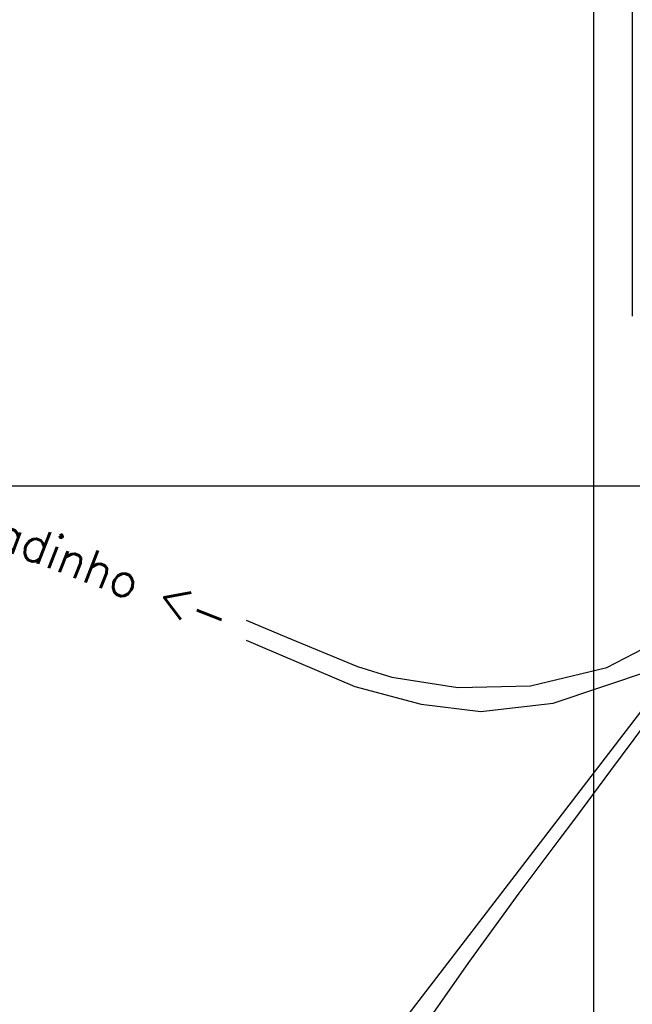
# Model space of a CAD drawing. Extents: x 312047 to 329088, y 8928324 to 8953812.
# Tile 50 of 125: x 318326 to 319045, y 8940392 to 8941547. Entities that reach past the tile are written whole.
import ezdxf

# ---------------------------------------------------------------- set-up
doc = ezdxf.new("R2010")
doc.units = 0
doc.header["$LTSCALE"] = 200
doc.header["$MEASUREMENT"] = 0
for name, color, linetype in [('ESTAC-GERAL', 2, 'CONTINUOUS'), ('IMOVEIS', 5, 'CONTINUOUS'), ('NOVA MALHA', 1, 'CONTINUOUS')]:
    doc.layers.add(name, color=color, linetype=linetype)
doc.styles.add('80CL', font='SIMPLEX', dxfattribs={"bigfont": 'SIMP'})

msp = doc.modelspace()

# ---------------------------------------------------------------- linework, layer by layer
at = {"layer": 'ESTAC-GERAL'}
msp.add_line((319045.4, 8941672.1), (319045.4, 8941199.1), dxfattribs=at)
at = {"layer": 'IMOVEIS', "color": 3}
for points in [[(319868.2, 8941783.4), (319337.1, 8941075.4), (319285.8, 8941003.2), (319189.3, 8940867.5), (319158.5, 8940843.3), (319144.1, 8940832.7), (319121.9, 8940801.9), (319091.7, 8940762.5), (319077.8, 8940744.4), (319047.1, 8940702.7), (319019.9, 8940666.2), (318977.5, 8940609.1), (318959.2, 8940584.6), (318912, 8940522.2), (318853.2, 8940440.7), (318775.5, 8940330.1), (318714.2, 8940229.8), (318630.8, 8940134.2), (318605.7, 8940105.1), (318464, 8939912.5), (318417, 8939849.6)], [(318592.1, 8940842.4), (318639.3, 8940822.5), (318722.7, 8940787.9), (318763, 8940775.6), (318840.6, 8940763.6), (318925.8, 8940765.4), (319015.4, 8940786.8), (319078.8, 8940819.7), (319136.5, 8940865), (319196.7, 8940941.3), (319304.7, 8941084.5), (319378.4, 8941176.4), (319420.1, 8941228.9)], [(318592.1, 8940818.9), (318608.4, 8940811.8), (318719.8, 8940764.5), (318797.4, 8940743.8), (318867.6, 8940735.2), (318952.5, 8940745.1), (319068, 8940783.7), (319123.5, 8940825.7), (319145.1, 8940848.3), (319088.8, 8940778.7), (318626.7, 8940177.1), (318476.9, 8939980.8), (318405.4, 8939888.9), (318390.7, 8939867.5)]]:
    msp.add_lwpolyline(points, dxfattribs=at)
at = {"layer": 'NOVA MALHA'}
for p, q in [((319000, 8952100.3), (319000, 8929300.3)), ((318032.6, 8941000), (329087.6, 8941000))]:
    msp.add_line(p, q, dxfattribs=at)

# ---------------------------------------------------------------- texts
at = {"layer": 'ESTAC-GERAL', "style": '80CL'}
msp.add_text('Sobradinho <-', height=40, rotation=338.6634, dxfattribs=at).set_placement((318179.9, 8940974.1))

doc.saveas('drawing.dxf')
